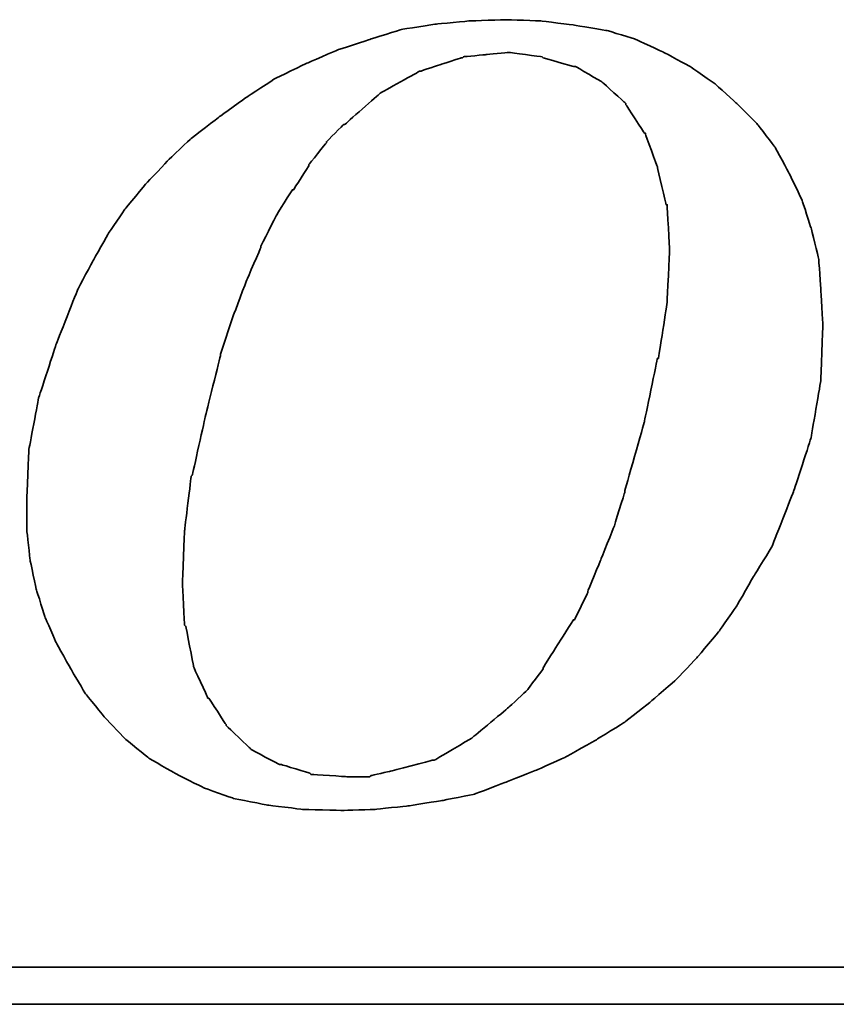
# Model space of a CAD drawing. Header units: millimetres. Extents: x -266 to -61, y 65 to 190.
# Tile 48 of 54: x -101.32 to -99.21, y 124.07 to 126.62. Entities that reach past the tile are written whole.
import ezdxf

# ---------------------------------------------------------------- set-up
doc = ezdxf.new("R2010")
doc.units = ezdxf.units.MM
doc.header["$LTSCALE"] = 0.1
doc.layers.add('CHA', color=7, linetype='CONTINUOUS')
doc.layers.add('layer 1', color=7, linetype='CONTINUOUS')

# ---------------------------------------------------------------- blocks, each defined once
blk = doc.blocks.new('TBI MOTION logo(完整正式版)')
at = {"layer": 'layer 1', "color": 22, "lineweight": 35}
for points, knots in [([(35.79625, -6.98375), (35.79625, -6.98375), (36.23125, -7.43875), (36.23125, -7.43875), (36.23125, -7.43875), (36.23125, -7.43875), (36.75625, -7.87125), (36.75625, -7.87125), (36.75625, -7.87125), (36.75625, -7.87125), (37.33125, -8.20375), (37.33125, -8.20375), (37.33125, -8.20375), (37.33125, -8.20375), (37.95625, -8.51875), (37.95625, -8.51875), (37.95625, -8.51875), (37.95625, -8.51875), (38.62625, -8.75875), (38.62625, -8.75875), (38.62625, -8.75875), (38.62625, -8.75875), (39.37125, -8.90375), (39.37125, -8.90375), (39.37125, -8.90375), (39.37125, -8.90375), (40.14125, -8.99875), (40.14125, -8.99875), (40.14125, -8.99875), (40.14125, -8.99875), (41.02625, -9.02375), (41.02625, -9.02375), (41.02625, -9.02375), (41.02625, -9.02375), (41.74625, -8.99875), (41.74625, -8.99875), (41.74625, -8.99875), (41.74625, -8.99875), (42.46625, -8.92375), (42.46625, -8.92375), (42.46625, -8.92375), (42.46625, -8.92375), (43.21125, -8.80625), (43.21125, -8.80625), (43.21125, -8.80625), (43.21125, -8.80625), (43.93125, -8.66375), (43.93125, -8.66375), (43.93125, -8.66375), (43.93125, -8.66375), (44.62625, -8.39875), (44.62625, -8.39875), (44.62625, -8.39875), (44.62625, -8.39875), (45.29625, -8.13375), (45.29625, -8.13375), (45.29625, -8.13375), (45.29625, -8.13375), (45.94625, -7.84375), (45.94625, -7.84375), (45.94625, -7.84375), (45.94625, -7.84375), (46.61625, -7.46375), (46.61625, -7.46375), (46.61625, -7.46375), (46.61625, -7.46375), (47.24125, -7.07875), (47.24125, -7.07875), (47.24125, -7.07875), (47.24125, -7.07875), (47.81625, -6.62375), (47.81625, -6.62375), (47.81625, -6.62375), (47.81625, -6.62375), (48.36875, -6.14375), (48.36875, -6.14375), (48.36875, -6.14375), (48.36875, -6.14375), (48.84625, -5.64125), (48.84625, -5.64125), (48.84625, -5.64125), (48.84625, -5.64125), (49.32625, -5.06375), (49.32625, -5.06375), (49.32625, -5.06375), (49.32625, -5.06375), (49.71125, -4.51374), (49.71125, -4.51374), (49.71125, -4.51374), (49.71125, -4.51374), (50.09625, -3.83874), (50.09625, -3.83874), (50.09625, -3.83874), (50.09625, -3.83874), (50.48125, -3.21374), (50.48125, -3.21374), (50.48125, -3.21374), (50.48125, -3.21374), (50.96125, -1.99125), (50.96125, -1.99125), (50.96125, -1.99125), (50.96125, -1.99125), (51.34375, -0.81875), (51.34375, -0.81875), (51.34375, -0.81875), (51.34375, -0.81875), (51.56125, 0.45624), (51.56125, 0.45624), (51.56125, 0.45624), (51.56125, 0.45624), (51.60625, 1.67624), (51.60625, 1.67624), (51.60625, 1.67624), (51.60625, 1.67624), (51.56125, 2.44625), (51.56125, 2.44625), (51.56125, 2.44625), (51.56125, 2.44625), (51.51125, 3.14125), (51.51125, 3.14125), (51.51125, 3.14125), (51.51125, 3.14125), (51.34375, 3.81125), (51.34375, 3.81125), (51.34375, 3.81125), (51.34375, 3.81125), (51.15125, 4.41125), (51.15125, 4.41125), (51.15125, 4.41125), (51.15125, 4.41125), (50.86125, 5.01125), (50.86125, 5.01125), (50.86125, 5.01125), (50.86125, 5.01125), (50.55125, 5.58875), (50.55125, 5.58875), (50.55125, 5.58875), (50.55125, 5.58875), (50.16625, 6.09125), (50.16625, 6.09125), (50.16625, 6.09125), (50.16625, 6.09125), (49.71125, 6.54875), (49.71125, 6.54875), (49.71125, 6.54875), (49.71125, 6.54875), (49.23125, 6.98125), (49.23125, 6.98125), (49.23125, 6.98125), (49.23125, 6.98125), (48.67875, 7.36625), (48.67875, 7.36625), (48.67875, 7.36625), (48.67875, 7.36625), (48.10375, 7.67625), (48.10375, 7.67625), (48.10375, 7.67625), (48.10375, 7.67625), (47.48125, 7.96375), (47.48125, 7.96375), (47.48125, 7.96375), (47.48125, 7.96375), (46.85625, 8.15625), (46.85625, 8.15625), (46.85625, 8.15625), (46.85625, 8.15625), (46.13625, 8.27624), (46.13625, 8.27624), (46.13625, 8.27624), (46.13625, 8.27624), (45.39125, 8.37125), (45.39125, 8.37125), (45.39125, 8.37125), (45.39125, 8.37125), (44.62625, 8.39624), (44.62625, 8.39624), (44.62625, 8.39624), (44.62625, 8.39624), (43.83625, 8.37125), (43.83625, 8.37125), (43.83625, 8.37125), (43.83625, 8.37125), (43.09125, 8.30125), (43.09125, 8.30125), (43.09125, 8.30125), (43.09125, 8.30125), (42.32125, 8.18125), (42.32125, 8.18125), (42.32125, 8.18125), (42.32125, 8.18125), (41.62875, 7.96375), (41.62875, 7.96375), (41.62875, 7.96375), (41.62875, 7.96375), (40.90625, 7.72625), (40.90625, 7.72625), (40.90625, 7.72625), (40.90625, 7.72625), (40.23624, 7.43625), (40.23624, 7.43625), (40.23624, 7.43625), (40.23624, 7.43625), (39.54124, 7.10125), (39.54124, 7.10125), (39.54124, 7.10125), (39.54124, 7.10125), (38.91625, 6.69125), (38.91625, 6.69125), (38.91625, 6.69125), (38.91625, 6.69125), (38.31625, 6.26125), (38.31625, 6.26125), (38.31625, 6.26125), (38.31625, 6.26125), (37.69125, 5.78125), (37.69125, 5.78125), (37.69125, 5.78125), (37.69125, 5.78125), (37.18625, 5.30125), (37.18625, 5.30125), (37.18625, 5.30125), (37.18625, 5.30125), (36.70625, 4.79624), (36.70625, 4.79624), (36.70625, 4.79624), (36.70625, 4.79624), (36.23125, 4.22125), (36.23125, 4.22125), (36.23125, 4.22125), (36.23125, 4.22125), (35.87124, 3.69375), (35.87124, 3.69375), (35.87124, 3.69375), (35.87124, 3.69375), (35.53125, 3.09125), (35.53125, 3.09125), (35.53125, 3.09125), (35.53125, 3.09125), (35.19875, 2.47125), (35.19875, 2.47125), (35.19875, 2.47125), (35.19875, 2.47125), (34.71625, 1.24625), (34.71625, 1.24625), (34.71625, 1.24625), (34.71625, 1.24625), (34.33125, 0.06874), (34.33125, 0.06874), (34.33125, 0.06874), (34.33125, 0.06874), (34.11625, -1.07875), (34.11625, -1.07875), (34.11625, -1.07875), (34.11625, -1.07875), (34.07125, -2.15875), (34.07125, -2.15875), (34.07125, -2.15875), (34.07125, -2.15875), (34.07125, -2.85375), (34.07125, -2.85375), (34.07125, -2.85375), (34.07125, -2.85375), (34.14125, -3.50375), (34.14125, -3.50375), (34.14125, -3.50375), (34.14125, -3.50375), (34.28625, -4.17375), (34.28625, -4.17375), (34.28625, -4.17375), (34.28625, -4.17375), (34.47625, -4.77624), (34.47625, -4.77624), (34.47625, -4.77624), (34.47625, -4.77624), (34.71625, -5.32625), (34.71625, -5.32625), (34.71625, -5.32625), (34.71625, -5.32625), (35.05375, -5.92875), (35.05375, -5.92875), (35.05375, -5.92875), (35.05375, -5.92875), (35.36375, -6.45375), (35.36375, -6.45375), (35.36375, -6.45375), (35.36375, -6.45375), (35.79625, -6.98375), (35.79625, -6.98375)], [0, 0, 0, 0, 0.01388889, 0.01388889, 0.01388889, 0.0138889, 0.02777778, 0.02777778, 0.02777778, 0.02777779, 0.04166667, 0.04166667, 0.04166667, 0.04166668, 0.05555556, 0.05555556, 0.05555556, 0.05555557, 0.06944444, 0.06944444, 0.06944444, 0.06944445, 0.08333333, 0.08333333, 0.08333333, 0.08333334, 0.09722222, 0.09722222, 0.09722222, 0.09722223, 0.11111111, 0.11111111, 0.11111111, 0.11111112, 0.125, 0.125, 0.125, 0.12500001, 0.13888889, 0.13888889, 0.13888889, 0.1388889, 0.15277778, 0.15277778, 0.15277778, 0.15277779, 0.16666667, 0.16666667, 0.16666667, 0.16666668, 0.18055556, 0.18055556, 0.18055556, 0.18055557, 0.19444444, 0.19444444, 0.19444444, 0.19444445, 0.20833333, 0.20833333, 0.20833333, 0.20833334, 0.22222222, 0.22222222, 0.22222222, 0.22222223, 0.23611111, 0.23611111, 0.23611111, 0.23611112, 0.25, 0.25, 0.25, 0.25000001, 0.26388889, 0.26388889, 0.26388889, 0.2638889, 0.27777778, 0.27777778, 0.27777778, 0.27777779, 0.29166667, 0.29166667, 0.29166667, 0.29166668, 0.30555556, 0.30555556, 0.30555556, 0.30555557, 0.31944444, 0.31944444, 0.31944444, 0.31944445, 0.33333333, 0.33333333, 0.33333333, 0.33333334, 0.34722222, 0.34722222, 0.34722222, 0.34722223, 0.36111111, 0.36111111, 0.36111111, 0.36111112, 0.375, 0.375, 0.375, 0.37500001, 0.38888889, 0.38888889, 0.38888889, 0.3888889, 0.40277778, 0.40277778, 0.40277778, 0.40277779, 0.41666667, 0.41666667, 0.41666667, 0.41666668, 0.43055556, 0.43055556, 0.43055556, 0.43055557, 0.44444444, 0.44444444, 0.44444444, 0.44444445, 0.45833333, 0.45833333, 0.45833333, 0.45833334, 0.47222222, 0.47222222, 0.47222222, 0.47222223, 0.48611111, 0.48611111, 0.48611111, 0.48611112, 0.5, 0.5, 0.5, 0.50000001, 0.51388889, 0.51388889, 0.51388889, 0.5138889, 0.52777778, 0.52777778, 0.52777778, 0.52777779, 0.54166667, 0.54166667, 0.54166667, 0.54166668, 0.55555556, 0.55555556, 0.55555556, 0.55555557, 0.56944444, 0.56944444, 0.56944444, 0.56944445, 0.58333333, 0.58333333, 0.58333333, 0.58333334, 0.59722222, 0.59722222, 0.59722222, 0.59722223, 0.61111111, 0.61111111, 0.61111111, 0.61111112, 0.625, 0.625, 0.625, 0.62500001, 0.63888889, 0.63888889, 0.63888889, 0.6388889, 0.65277778, 0.65277778, 0.65277778, 0.65277779, 0.66666667, 0.66666667, 0.66666667, 0.66666668, 0.68055556, 0.68055556, 0.68055556, 0.68055557, 0.69444444, 0.69444444, 0.69444444, 0.69444445, 0.70833333, 0.70833333, 0.70833333, 0.70833334, 0.72222222, 0.72222222, 0.72222222, 0.72222223, 0.73611111, 0.73611111, 0.73611111, 0.73611112, 0.75, 0.75, 0.75, 0.75000001, 0.76388889, 0.76388889, 0.76388889, 0.7638889, 0.77777778, 0.77777778, 0.77777778, 0.77777779, 0.79166667, 0.79166667, 0.79166667, 0.79166668, 0.80555556, 0.80555556, 0.80555556, 0.80555557, 0.81944444, 0.81944444, 0.81944444, 0.81944445, 0.83333333, 0.83333333, 0.83333333, 0.83333334, 0.84722222, 0.84722222, 0.84722222, 0.84722223, 0.86111111, 0.86111111, 0.86111111, 0.86111112, 0.875, 0.875, 0.875, 0.87500001, 0.88888889, 0.88888889, 0.88888889, 0.8888889, 0.90277778, 0.90277778, 0.90277778, 0.90277779, 0.91666667, 0.91666667, 0.91666667, 0.91666668, 0.93055556, 0.93055556, 0.93055556, 0.93055557, 0.94444444, 0.94444444, 0.94444444, 0.94444445, 0.95833333, 0.95833333, 0.95833333, 0.95833334, 0.97222222, 0.97222222, 0.97222222, 0.97222223, 0.98611111, 0.98611111, 0.98611111, 0.98611112, 1, 1, 1, 1]), ([(38.33875, 1.03124), (38.33875, 1.03124), (38.62625, 1.89625), (38.62625, 1.89625), (38.62625, 1.89625), (38.62625, 1.89625), (38.91625, 2.66375), (38.91625, 2.66375), (38.91625, 2.66375), (38.91625, 2.66375), (39.22625, 3.38125), (39.22625, 3.38125), (39.22625, 3.38125), (39.22625, 3.38125), (39.22625, 3.40624), (39.22625, 3.40624), (39.22625, 3.40624), (39.22625, 3.40624), (39.56124, 4.07624), (39.56124, 4.07624), (39.56124, 4.07624), (39.56124, 4.07624), (39.92125, 4.65125), (39.92125, 4.65125), (39.92125, 4.65125), (39.92125, 4.65125), (39.94625, 4.65125), (39.94625, 4.65125), (39.94625, 4.65125), (39.94625, 4.65125), (40.28125, 5.17875), (40.28125, 5.17875), (40.28125, 5.17875), (40.28125, 5.17875), (40.28125, 5.20375), (40.28125, 5.20375), (40.28125, 5.20375), (40.28125, 5.20375), (40.66875, 5.68625), (40.66875, 5.68625), (40.66875, 5.68625), (40.66875, 5.68625), (40.66875, 5.70625), (40.66875, 5.70625), (40.66875, 5.70625), (40.66875, 5.70625), (41.05124, 6.09125), (41.05124, 6.09125), (41.05124, 6.09125), (41.05124, 6.09125), (41.07625, 6.09125), (41.07625, 6.09125), (41.07625, 6.09125), (41.07625, 6.09125), (41.84125, 6.76625), (41.84125, 6.76625), (41.84125, 6.76625), (41.84125, 6.76625), (41.86625, 6.78625), (41.86625, 6.78625), (41.86625, 6.78625), (41.86625, 6.78625), (42.73125, 7.26624), (42.73125, 7.26624), (42.73125, 7.26624), (42.73125, 7.26624), (42.75625, 7.26624), (42.75625, 7.26624), (42.75625, 7.26624), (42.75625, 7.26624), (43.18625, 7.41125), (43.18625, 7.41125), (43.18625, 7.41125), (43.18625, 7.41125), (43.64125, 7.55625), (43.64125, 7.55625), (43.64125, 7.55625), (43.64125, 7.55625), (43.66625, 7.55625), (43.66625, 7.55625), (43.66625, 7.55625), (43.66625, 7.55625), (43.69125, 7.58124), (43.69125, 7.58124), (43.69125, 7.58124), (43.69125, 7.58124), (44.19125, 7.62625), (44.19125, 7.62625), (44.19125, 7.62625), (44.19125, 7.62625), (44.67125, 7.67625), (44.67125, 7.67625), (44.67125, 7.67625), (44.67125, 7.67625), (44.69625, 7.67625), (44.69625, 7.67625), (44.69625, 7.67625), (44.69625, 7.67625), (45.41875, 7.58124), (45.41875, 7.58124), (45.41875, 7.58124), (45.41875, 7.58124), (45.44125, 7.55625), (45.44125, 7.55625), (45.44125, 7.55625), (45.44125, 7.55625), (46.11125, 7.36625), (46.11125, 7.36625), (46.11125, 7.36625), (46.11125, 7.36625), (46.13625, 7.36625), (46.13625, 7.36625), (46.13625, 7.36625), (46.13625, 7.36625), (46.15875, 7.36625), (46.15875, 7.36625), (46.15875, 7.36625), (46.15875, 7.36625), (46.73625, 7.02624), (46.73625, 7.02624), (46.73625, 7.02624), (46.73625, 7.02624), (46.76125, 7.00624), (46.76125, 7.00624), (46.76125, 7.00624), (46.76125, 7.00624), (47.24125, 6.57124), (47.24125, 6.57124), (47.24125, 6.57124), (47.24125, 6.57124), (47.26625, 6.54875), (47.26625, 6.54875), (47.26625, 6.54875), (47.26625, 6.54875), (47.26625, 6.52375), (47.26625, 6.52375), (47.26625, 6.52375), (47.26625, 6.52375), (47.67375, 5.89875), (47.67375, 5.89875), (47.67375, 5.89875), (47.67375, 5.89875), (47.69625, 5.89875), (47.69625, 5.89875), (47.69625, 5.89875), (47.69625, 5.89875), (47.69625, 5.87625), (47.69625, 5.87625), (47.69625, 5.87625), (47.69625, 5.87625), (47.96125, 5.15625), (47.96125, 5.15625), (47.96125, 5.15625), (47.96125, 5.15625), (47.96125, 5.13125), (47.96125, 5.13125), (47.96125, 5.13125), (47.96125, 5.13125), (48.15125, 4.31875), (48.15125, 4.31875), (48.15125, 4.31875), (48.15125, 4.31875), (48.17625, 4.31875), (48.17625, 4.31875), (48.17625, 4.31875), (48.17625, 4.31875), (48.17625, 4.29125), (48.17625, 4.29125), (48.17625, 4.29125), (48.17625, 4.29125), (48.22625, 3.33125), (48.22625, 3.33125), (48.22625, 3.33125), (48.22625, 3.33125), (48.22625, 3.30875), (48.22625, 3.30875), (48.22625, 3.30875), (48.22625, 3.30875), (48.17625, 2.20624), (48.17625, 2.20624), (48.17625, 2.20624), (48.17625, 2.20624), (48.17625, 2.18124), (48.17625, 2.18124), (48.17625, 2.18124), (48.17625, 2.18124), (47.98375, 0.93624), (47.98375, 0.93624), (47.98375, 0.93624), (47.98375, 0.93624), (47.96125, 0.93624), (47.96125, 0.93624), (47.96125, 0.93624), (47.96125, 0.93624), (47.67375, -0.45874), (47.67375, -0.45874), (47.67375, -0.45874), (47.67375, -0.45874), (47.24125, -1.99125), (47.24125, -1.99125), (47.24125, -1.99125), (47.24125, -1.99125), (47.24125, -2.01874), (47.24125, -2.01874), (47.24125, -2.01874), (47.24125, -2.01874), (47.00125, -2.78375), (47.00125, -2.78375), (47.00125, -2.78375), (47.00125, -2.78375), (46.71125, -3.50375), (46.71125, -3.50375), (46.71125, -3.50375), (46.71125, -3.50375), (46.42625, -4.19875), (46.42625, -4.19875), (46.42625, -4.19875), (46.42625, -4.19875), (46.42625, -4.22375), (46.42625, -4.22375), (46.42625, -4.22375), (46.42625, -4.22375), (46.13625, -4.82374), (46.13625, -4.82374), (46.13625, -4.82374), (46.13625, -4.82374), (46.11125, -4.82374), (46.11125, -4.82374), (46.11125, -4.82374), (46.11125, -4.82374), (45.77625, -5.35125), (45.77625, -5.35125), (45.77625, -5.35125), (45.77625, -5.35125), (45.44125, -5.87875), (45.44125, -5.87875), (45.44125, -5.87875), (45.44125, -5.87875), (45.44125, -5.90375), (45.44125, -5.90375), (45.44125, -5.90375), (45.44125, -5.90375), (45.10625, -6.35875), (45.10625, -6.35875), (45.10625, -6.35875), (45.10625, -6.35875), (45.08125, -6.38375), (45.08125, -6.38375), (45.08125, -6.38375), (45.08125, -6.38375), (44.69625, -6.74375), (44.69625, -6.74375), (44.69625, -6.74375), (44.69625, -6.74375), (43.88375, -7.41625), (43.88375, -7.41625), (43.88375, -7.41625), (43.88375, -7.41625), (43.85625, -7.43875), (43.85625, -7.43875), (43.85625, -7.43875), (43.85625, -7.43875), (43.04125, -7.91875), (43.04125, -7.91875), (43.04125, -7.91875), (43.04125, -7.91875), (43.01625, -7.91875), (43.01625, -7.91875), (43.01625, -7.91875), (43.01625, -7.91875), (42.99625, -7.91875), (42.99625, -7.91875), (42.99625, -7.91875), (42.99625, -7.91875), (42.08125, -8.15875), (42.08125, -8.15875), (42.08125, -8.15875), (42.08125, -8.15875), (41.65125, -8.25625), (41.65125, -8.25625), (41.65125, -8.25625), (41.65125, -8.25625), (41.62875, -8.27875), (41.62875, -8.27875), (41.62875, -8.27875), (41.62875, -8.27875), (41.60125, -8.27875), (41.60125, -8.27875), (41.60125, -8.27875), (41.60125, -8.27875), (41.12125, -8.27875), (41.12125, -8.27875), (41.12125, -8.27875), (41.12125, -8.27875), (40.35624, -8.23125), (40.35624, -8.23125), (40.35624, -8.23125), (40.35624, -8.23125), (40.33125, -8.23125), (40.33125, -8.23125), (40.33125, -8.23125), (40.33125, -8.23125), (40.30625, -8.20375), (40.30625, -8.20375), (40.30625, -8.20375), (40.30625, -8.20375), (39.68375, -8.01375), (39.68375, -8.01375), (39.68375, -8.01375), (39.68375, -8.01375), (39.66124, -8.01375), (39.66124, -8.01375), (39.66124, -8.01375), (39.66124, -8.01375), (39.63625, -8.01375), (39.63625, -8.01375), (39.63625, -8.01375), (39.63625, -8.01375), (39.01125, -7.67875), (39.01125, -7.67875), (39.01125, -7.67875), (39.01125, -7.67875), (38.98875, -7.65375), (38.98875, -7.65375), (38.98875, -7.65375), (38.98875, -7.65375), (38.48625, -7.17375), (38.48625, -7.17375), (38.48625, -7.17375), (38.48625, -7.17375), (38.45875, -7.14875), (38.45875, -7.14875), (38.45875, -7.14875), (38.45875, -7.14875), (38.45875, -7.12875), (38.45875, -7.12875), (38.45875, -7.12875), (38.45875, -7.12875), (38.07625, -6.54875), (38.07625, -6.54875), (38.07625, -6.54875), (38.07625, -6.54875), (38.05125, -6.54875), (38.05125, -6.54875), (38.05125, -6.54875), (38.05125, -6.54875), (38.05125, -6.52875), (38.05125, -6.52875), (38.05125, -6.52875), (38.05125, -6.52875), (37.74125, -5.85375), (37.74125, -5.85375), (37.74125, -5.85375), (37.74125, -5.85375), (37.74125, -5.82875), (37.74125, -5.82875), (37.74125, -5.82875), (37.74125, -5.82875), (37.57375, -4.96875), (37.57375, -4.96875), (37.57375, -4.96875), (37.57375, -4.96875), (37.54625, -4.94375), (37.54625, -4.94375), (37.54625, -4.94375), (37.54625, -4.94375), (37.50125, -4.03375), (37.50125, -4.03375), (37.50125, -4.03375), (37.50125, -4.03375), (37.50125, -4.00875), (37.50125, -4.00875), (37.50125, -4.00875), (37.50125, -4.00875), (37.54625, -2.85375), (37.54625, -2.85375), (37.54625, -2.85375), (37.54625, -2.85375), (37.69125, -1.65875), (37.69125, -1.65875), (37.69125, -1.65875), (37.69125, -1.65875), (37.71624, -1.63375), (37.71624, -1.63375), (37.71624, -1.63375), (37.71624, -1.63375), (38.00375, -0.33875), (38.00375, -0.33875), (38.00375, -0.33875), (38.00375, -0.33875), (38.33875, 1.00624), (38.33875, 1.00624), (38.33875, 1.00624), (38.33875, 1.00624), (38.33875, 1.03124), (38.33875, 1.03124)], [0, 0, 0, 0, 0.01010101, 0.01010101, 0.01010101, 0.01010102, 0.02020202, 0.02020202, 0.02020202, 0.02020203, 0.03030303, 0.03030303, 0.03030303, 0.03030304, 0.04040404, 0.04040404, 0.04040404, 0.04040405, 0.05050505, 0.05050505, 0.05050505, 0.05050506, 0.06060606, 0.06060606, 0.06060606, 0.06060607, 0.07070707, 0.07070707, 0.07070707, 0.07070708, 0.08080808, 0.08080808, 0.08080808, 0.08080809, 0.09090909, 0.09090909, 0.09090909, 0.0909091, 0.1010101, 0.1010101, 0.1010101, 0.10101011, 0.11111111, 0.11111111, 0.11111111, 0.11111112, 0.12121212, 0.12121212, 0.12121212, 0.12121213, 0.13131313, 0.13131313, 0.13131313, 0.13131314, 0.14141414, 0.14141414, 0.14141414, 0.14141415, 0.15151515, 0.15151515, 0.15151515, 0.15151516, 0.16161616, 0.16161616, 0.16161616, 0.16161617, 0.17171717, 0.17171717, 0.17171717, 0.17171718, 0.18181818, 0.18181818, 0.18181818, 0.18181819, 0.19191919, 0.19191919, 0.19191919, 0.1919192, 0.2020202, 0.2020202, 0.2020202, 0.20202021, 0.21212121, 0.21212121, 0.21212121, 0.21212122, 0.22222222, 0.22222222, 0.22222222, 0.22222223, 0.23232323, 0.23232323, 0.23232323, 0.23232324, 0.24242424, 0.24242424, 0.24242424, 0.24242425, 0.25252525, 0.25252525, 0.25252525, 0.25252526, 0.26262626, 0.26262626, 0.26262626, 0.26262627, 0.27272727, 0.27272727, 0.27272727, 0.27272728, 0.28282828, 0.28282828, 0.28282828, 0.28282829, 0.29292929, 0.29292929, 0.29292929, 0.2929293, 0.3030303, 0.3030303, 0.3030303, 0.30303031, 0.31313131, 0.31313131, 0.31313131, 0.31313132, 0.32323232, 0.32323232, 0.32323232, 0.32323233, 0.33333333, 0.33333333, 0.33333333, 0.33333334, 0.34343434, 0.34343434, 0.34343434, 0.34343435, 0.35353535, 0.35353535, 0.35353535, 0.35353536, 0.36363636, 0.36363636, 0.36363636, 0.36363637, 0.37373737, 0.37373737, 0.37373737, 0.37373738, 0.38383838, 0.38383838, 0.38383838, 0.38383839, 0.39393939, 0.39393939, 0.39393939, 0.3939394, 0.4040404, 0.4040404, 0.4040404, 0.40404041, 0.41414141, 0.41414141, 0.41414141, 0.41414142, 0.42424242, 0.42424242, 0.42424242, 0.42424243, 0.43434343, 0.43434343, 0.43434343, 0.43434344, 0.44444444, 0.44444444, 0.44444444, 0.44444445, 0.45454545, 0.45454545, 0.45454545, 0.45454546, 0.46464646, 0.46464646, 0.46464646, 0.46464647, 0.47474747, 0.47474747, 0.47474747, 0.47474748, 0.48484848, 0.48484848, 0.48484848, 0.48484849, 0.49494949, 0.49494949, 0.49494949, 0.4949495, 0.50505051, 0.50505051, 0.50505051, 0.50505052, 0.51515152, 0.51515152, 0.51515152, 0.51515153, 0.52525253, 0.52525253, 0.52525253, 0.52525254, 0.53535354, 0.53535354, 0.53535354, 0.53535355, 0.54545455, 0.54545455, 0.54545455, 0.54545456, 0.55555556, 0.55555556, 0.55555556, 0.55555557, 0.56565657, 0.56565657, 0.56565657, 0.56565658, 0.57575758, 0.57575758, 0.57575758, 0.57575759, 0.58585859, 0.58585859, 0.58585859, 0.5858586, 0.5959596, 0.5959596, 0.5959596, 0.59595961, 0.60606061, 0.60606061, 0.60606061, 0.60606062, 0.61616162, 0.61616162, 0.61616162, 0.61616163, 0.62626263, 0.62626263, 0.62626263, 0.62626264, 0.63636364, 0.63636364, 0.63636364, 0.63636365, 0.64646465, 0.64646465, 0.64646465, 0.64646466, 0.65656566, 0.65656566, 0.65656566, 0.65656567, 0.66666667, 0.66666667, 0.66666667, 0.66666668, 0.67676768, 0.67676768, 0.67676768, 0.67676769, 0.68686869, 0.68686869, 0.68686869, 0.6868687, 0.6969697, 0.6969697, 0.6969697, 0.69696971, 0.70707071, 0.70707071, 0.70707071, 0.70707072, 0.71717172, 0.71717172, 0.71717172, 0.71717173, 0.72727273, 0.72727273, 0.72727273, 0.72727274, 0.73737374, 0.73737374, 0.73737374, 0.73737375, 0.74747475, 0.74747475, 0.74747475, 0.74747476, 0.75757576, 0.75757576, 0.75757576, 0.75757577, 0.76767677, 0.76767677, 0.76767677, 0.76767678, 0.77777778, 0.77777778, 0.77777778, 0.77777779, 0.78787879, 0.78787879, 0.78787879, 0.7878788, 0.7979798, 0.7979798, 0.7979798, 0.79797981, 0.80808081, 0.80808081, 0.80808081, 0.80808082, 0.81818182, 0.81818182, 0.81818182, 0.81818183, 0.82828283, 0.82828283, 0.82828283, 0.82828284, 0.83838384, 0.83838384, 0.83838384, 0.83838385, 0.84848485, 0.84848485, 0.84848485, 0.84848486, 0.85858586, 0.85858586, 0.85858586, 0.85858587, 0.86868687, 0.86868687, 0.86868687, 0.86868688, 0.87878788, 0.87878788, 0.87878788, 0.87878789, 0.88888889, 0.88888889, 0.88888889, 0.8888889, 0.8989899, 0.8989899, 0.8989899, 0.89898991, 0.90909091, 0.90909091, 0.90909091, 0.90909092, 0.91919192, 0.91919192, 0.91919192, 0.91919193, 0.92929293, 0.92929293, 0.92929293, 0.92929294, 0.93939394, 0.93939394, 0.93939394, 0.93939395, 0.94949495, 0.94949495, 0.94949495, 0.94949496, 0.95959596, 0.95959596, 0.95959596, 0.95959597, 0.96969697, 0.96969697, 0.96969697, 0.96969698, 0.97979798, 0.97979798, 0.97979798, 0.97979799, 0.98989899, 0.98989899, 0.98989899, 0.989899, 1, 1, 1, 1]), ([(75.90875, -9.47875), (75.90875, -9.47875), (75.90875, -12.28625), (75.90875, -12.28625), (75.90875, -12.28625), (75.90875, -12.28625), (75.90875, -12.47875), (75.90875, -12.47875), (75.90875, -12.47875), (75.90875, -12.47875), (75.71625, -12.47875), (75.71625, -12.47875), (75.71625, -12.47875), (75.71625, -12.47875), (-88.32875, -12.47875), (-88.32875, -12.47875), (-88.32875, -12.47875), (-88.32875, -12.47875), (-88.32875, -13.29375), (-88.32875, -13.29375), (-88.32875, -13.29375), (-88.32875, -13.29375), (82.89125, -13.29375), (82.89125, -13.29375), (82.89125, -13.29375), (82.89125, -13.29375), (75.90875, -9.47875), (75.90875, -9.47875)], [0, 0, 0, 0, 0.14285714, 0.14285714, 0.14285714, 0.14285715, 0.28571429, 0.28571429, 0.28571429, 0.2857143, 0.42857143, 0.42857143, 0.42857143, 0.42857144, 0.57142857, 0.57142857, 0.57142857, 0.57142858, 0.71428571, 0.71428571, 0.71428571, 0.71428572, 0.85714286, 0.85714286, 0.85714286, 0.85714287, 1, 1, 1, 1])]:
    blk.add_open_spline(points, degree=3, knots=knots, dxfattribs=at)

msp = doc.modelspace()

# ---------------------------------------------------------------- block references
at = {"layer": 'CHA', "color": 7, "xscale": 0.1176925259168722, "yscale": 0.1176925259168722, "zscale": 0.1176925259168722}
msp.add_blockref('TBI MOTION logo(完整正式版)', (-105.3156, 125.6307), dxfattribs=at)

doc.saveas('drawing.dxf')
